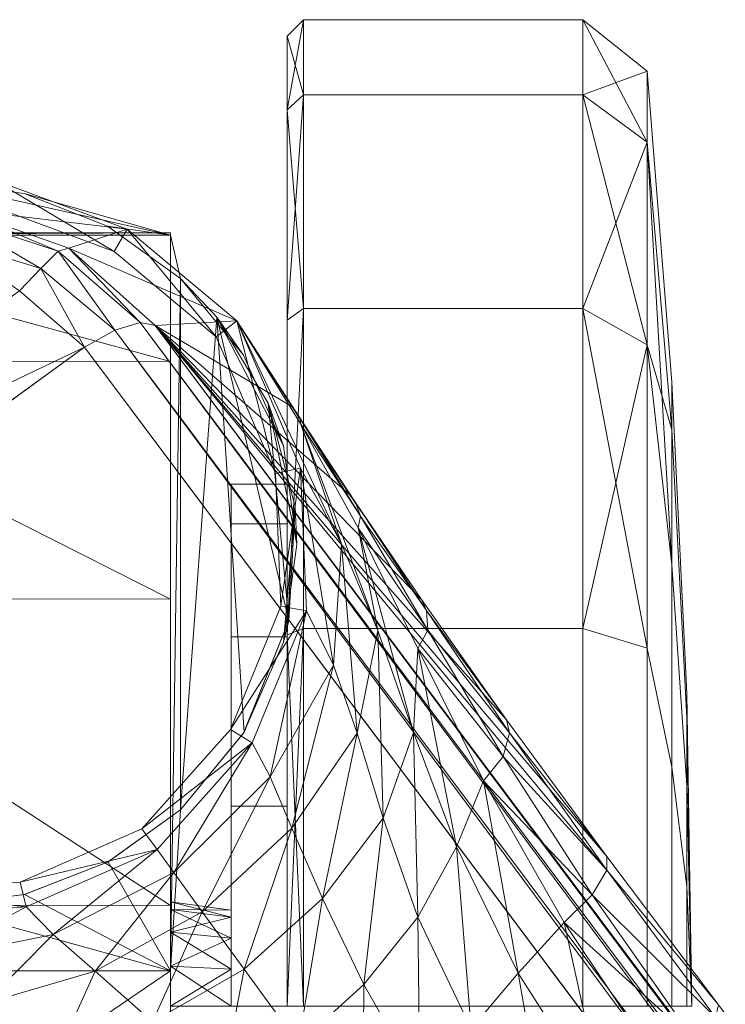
# Model space of a CAD drawing. Header units: inches. Extents: x 813 to 1305, y 19 to 194.
# Tile 112 of 163: x 1164.967 to 1165.811, y 78.547 to 79.726. Entities that reach past the tile are written whole.
import ezdxf

# ---------------------------------------------------------------- set-up
doc = ezdxf.new("R2010")
doc.units = ezdxf.units.IN
doc.header["$MEASUREMENT"] = 0
doc.layers.add('CET color Grey2', color=7, linetype='Continuous', true_color=0x060606)
doc.layers.add('CET color Grey98', color=7, linetype='Continuous', true_color=0xfafafa)
doc.layers.add('CET Default', color=7, linetype='Continuous')

# ---------------------------------------------------------------- blocks, each defined once
blk = doc.blocks.new('*C286')
at = {"layer": 'CET color Grey2', "linetype": 'Continuous', "lineweight": 0}
for points, invisible_edges in [([(7.3683, 2.061, 1.525), (7.3683, 2.125, 1.1418), (7.3683, 1.0609, 0.2441), (7.3683, 2.061, 1.525)], 6), ([(7.3683, 1.0609, 0.2441), (7.3683, 2.125, 1.1418), (7.3683, 1.4482, 0.275), (7.3683, 1.0609, 0.2441)], 11), ([(7.3683, 1.8482, 1.8501), (7.3683, 2.061, 1.525), (7.3683, 0.694, 0.3718), (7.3683, 1.8482, 1.8501)], 6), ([(7.3683, 0.694, 0.3718), (7.3683, 2.061, 1.525), (7.3683, 1.0609, 0.2441), (7.3683, 0.694, 0.3718)], 11), ([(7.3683, 1.5226, 2.062), (7.3683, 1.8482, 1.8501), (7.3683, 0.4094, 0.6363), (7.3683, 1.5226, 2.062)], 6), ([(7.3683, 0.4094, 0.6363), (7.3683, 1.8482, 1.8501), (7.3683, 0.694, 0.3718), (7.3683, 0.4094, 0.6363)], 11), ([(7.3683, 1.1392, 2.1249), (7.3683, 1.5226, 2.062), (7.3683, 0.2554, 0.993), (7.3683, 1.1392, 2.1249)], 6), ([(7.3683, 0.2554, 0.993), (7.3683, 1.5226, 2.062), (7.3683, 0.4094, 0.6363), (7.3683, 0.2554, 0.993)], 11), ([(6.7684, 1.1812, 1.9281), (6.7505, 1.1812, 1.5548), (6.7684, 0.8953, 1.8712), (6.7684, 1.1812, 1.9281)], 2), ([(6.7505, 1.1812, 1.5548), (6.7505, 1.0382, 1.5263), (6.7684, 0.8953, 1.8712), (6.7505, 1.1812, 1.5548)], 4), ([(6.7684, 0.8953, 0.491), (6.7505, 1.0382, 0.8359), (6.7684, 1.1812, 0.4342), (6.7684, 0.8953, 0.491)], 2), ([(6.7505, 1.0382, 0.8359), (6.7505, 1.1812, 0.8074), (6.7684, 1.1812, 0.4342), (6.7505, 1.0382, 0.8359)], 4), ([(6.7981, 1.1812, 2.3006), (6.7684, 1.1812, 1.9281), (6.7981, 0.7528, 2.2154), (6.7981, 1.1812, 2.3006)], 2), ([(6.7684, 1.1812, 1.9281), (6.7684, 0.8953, 1.8712), (6.7981, 0.7528, 2.2154), (6.7684, 1.1812, 1.9281)], 4), ([(6.7981, 0.7528, 0.1468), (6.7684, 0.8953, 0.491), (6.7981, 1.1812, 0.0616), (6.7981, 0.7528, 0.1468)], 2), ([(6.7684, 0.8953, 0.491), (6.7684, 1.1812, 0.4342), (6.7981, 1.1812, 0.0616), (6.7684, 0.8953, 0.491)], 4), ([(6.7981, 1.1812, 0.0616), (6.8749, 1.1812, 0), (6.7981, 0.7528, 0.1468), (6.7981, 1.1812, 0.0616)], 2), ([(6.8749, 1.1812, 0), (6.8749, 0.7292, 0.0899), (6.7981, 0.7528, 0.1468), (6.8749, 1.1812, 0)], 4), ([(6.7981, 0.7528, 2.2154), (6.8749, 0.7292, 2.2723), (6.7981, 1.1812, 2.3006), (6.7981, 0.7528, 2.2154)], 2), ([(6.8749, 0.7292, 2.2723), (6.8749, 1.1812, 2.3622), (6.7981, 1.1812, 2.3006), (6.8749, 0.7292, 2.2723)], 4), ([(6.8749, 1.1812, 0), (7.2091, 1.1812, 0), (6.8749, 0.7292, 0.0899), (6.8749, 1.1812, 0)], 2), ([(7.2091, 1.1812, 0), (7.2091, 0.7292, 0.0899), (6.8749, 0.7292, 0.0899), (7.2091, 1.1812, 0)], 4), ([(6.8749, 0.7292, 2.2723), (7.2091, 0.7292, 2.2723), (6.8749, 1.1812, 2.3622), (6.8749, 0.7292, 2.2723)], 2), ([(7.2091, 0.7292, 2.2723), (7.2091, 1.1812, 2.3622), (6.8749, 1.1812, 2.3622), (7.2091, 0.7292, 2.2723)], 4), ([(7.2288, 1.1812, 0.0197), (7.2288, 1.1812, 0.5561), (7.2288, 0.7367, 0.1081), (7.2288, 1.1812, 0.0197)], 11), ([(7.2288, 1.1812, 0.5561), (7.2288, 0.942, 0.6037), (7.2288, 0.7367, 0.1081), (7.2288, 1.1812, 0.5561)], 6), ([(7.2288, 1.1812, 0.5561), (7.2957, 1.1812, 0.5561), (7.2288, 0.942, 0.6037), (7.2288, 1.1812, 0.5561)], 2), ([(7.2957, 1.1812, 0.5561), (7.2957, 0.942, 0.6037), (7.2288, 0.942, 0.6037), (7.2957, 1.1812, 0.5561)], 4), ([(7.2288, 0.7367, 2.2541), (7.2288, 0.942, 1.7585), (7.2288, 1.1812, 2.3425), (7.2288, 0.7367, 2.2541)], 11), ([(7.2288, 0.942, 1.7585), (7.2288, 1.1812, 1.8061), (7.2288, 1.1812, 2.3425), (7.2288, 0.942, 1.7585)], 6), ([(7.2288, 0.942, 1.7585), (7.2957, 0.942, 1.7585), (7.2288, 1.1812, 1.8061), (7.2288, 0.942, 1.7585)], 2), ([(7.2957, 0.942, 1.7585), (7.2957, 1.1812, 1.8061), (7.2288, 1.1812, 1.8061), (7.2957, 0.942, 1.7585)], 4), ([(7.2957, 1.1812, 0.5561), (7.2957, 1.1812, 1.0661), (7.2957, 0.942, 0.6037), (7.2957, 1.1812, 0.5561)], 11), ([(7.2957, 1.1812, 1.0661), (7.2957, 1.1372, 1.0749), (7.2957, 0.942, 0.6037), (7.2957, 1.1812, 1.0661)], 6), ([(7.2957, 0.942, 1.7585), (7.2957, 1.1372, 1.2874), (7.2957, 1.1812, 1.8061), (7.2957, 0.942, 1.7585)], 11), ([(7.2957, 1.1372, 1.2874), (7.2957, 1.1812, 1.2961), (7.2957, 1.1812, 1.8061), (7.2957, 1.1372, 1.2874)], 6), ([(7.2957, 0.942, 0.6037), (7.2957, 1.1372, 1.0749), (7.2957, 0.7392, 0.7392), (7.2957, 0.942, 0.6037)], 11), ([(7.2957, 1.1372, 1.0749), (7.2957, 1.0999, 1.0998), (7.2957, 0.7392, 0.7392), (7.2957, 1.1372, 1.0749)], 6), ([(7.2957, 1.0999, 1.2624), (7.2957, 1.1372, 1.2874), (7.2957, 0.942, 1.7585), (7.2957, 1.0999, 1.2624)], 6), ([(7.3683, 0.258, 1.3815), (7.3683, 1.1392, 2.1249), (7.3683, 0.2554, 0.993), (7.3683, 0.258, 1.3815)], 2), ([(7.2957, 0.7392, 0.7392), (7.2957, 1.0999, 1.0998), (7.2957, 0.6037, 0.9419), (7.2957, 0.7392, 0.7392)], 11), ([(7.2957, 1.0999, 1.0998), (7.2957, 1.0749, 1.1371), (7.2957, 0.6037, 0.9419), (7.2957, 1.0999, 1.0998)], 6), ([(7.2957, 1.0749, 1.2251), (7.2957, 1.0999, 1.2624), (7.2957, 0.7392, 1.6231), (7.2957, 1.0749, 1.2251)], 6), ([(7.2957, 0.7392, 1.6231), (7.2957, 1.0999, 1.2624), (7.2957, 0.942, 1.7585), (7.2957, 0.7392, 1.6231)], 11), ([(7.2957, 0.6037, 0.9419), (7.2957, 1.0749, 1.1371), (7.2957, 0.5562, 1.1811), (7.2957, 0.6037, 0.9419)], 11), ([(7.2957, 1.0749, 1.1371), (7.2957, 1.0662, 1.1811), (7.2957, 0.5562, 1.1811), (7.2957, 1.0749, 1.1371)], 6), ([(7.2957, 1.0662, 1.1811), (7.2957, 1.0749, 1.2251), (7.2957, 0.6037, 1.4203), (7.2957, 1.0662, 1.1811)], 6), ([(7.2957, 0.6037, 1.4203), (7.2957, 1.0749, 1.2251), (7.2957, 0.7392, 1.6231), (7.2957, 0.6037, 1.4203)], 11), ([(7.2957, 0.5562, 1.1811), (7.2957, 1.0662, 1.1811), (7.2957, 0.6037, 1.4203), (7.2957, 0.5562, 1.1811)], 11), ([(6.7684, 0.8953, 1.8712), (6.7505, 1.0382, 1.5263), (6.7684, 0.653, 1.7093), (6.7684, 0.8953, 1.8712)], 2), ([(6.7505, 1.0382, 1.5263), (6.7505, 0.9169, 1.4453), (6.7684, 0.653, 1.7093), (6.7505, 1.0382, 1.5263)], 4), ([(6.7505, 0.9169, 0.9169), (6.7505, 1.0382, 0.8359), (6.7684, 0.8953, 0.491), (6.7505, 0.9169, 0.9169)], 4), ([(7.2802, 0.8533, 2.3696), (7.2808, 0.8543, 2.376), (7.3561, 0.9461, 2.376), (7.2802, 0.8533, 2.3696)], 9), ([(7.3561, 0.9461, 2.3192), (7.3561, 0.9461, 2.2596), (7.3561, 0.3099, 1.9711), (7.3561, 0.9461, 2.3192)], 2), ([(7.3561, 0.9461, 2.2596), (7.3561, 0.3099, 1.7352), (7.3561, 0.3099, 1.9711), (7.3561, 0.9461, 2.2596)], 4), ([(7.2288, 0.7367, 0.1081), (7.2288, 0.942, 0.6037), (7.2288, 0.3599, 0.3599), (7.2288, 0.7367, 0.1081)], 11), ([(7.2288, 0.942, 0.6037), (7.2288, 0.7392, 0.7392), (7.2288, 0.3599, 0.3599), (7.2288, 0.942, 0.6037)], 6), ([(7.2288, 0.942, 0.6037), (7.2957, 0.942, 0.6037), (7.2288, 0.7392, 0.7392), (7.2288, 0.942, 0.6037)], 2), ([(7.2957, 0.942, 0.6037), (7.2957, 0.7392, 0.7392), (7.2288, 0.7392, 0.7392), (7.2957, 0.942, 0.6037)], 4), ([(7.2288, 0.7392, 1.6231), (7.2288, 0.942, 1.7585), (7.2288, 0.7367, 2.2541), (7.2288, 0.7392, 1.6231)], 6), ([(7.2288, 0.7392, 1.6231), (7.2957, 0.7392, 1.6231), (7.2288, 0.942, 1.7585), (7.2288, 0.7392, 1.6231)], 2), ([(7.2957, 0.7392, 1.6231), (7.2957, 0.942, 1.7585), (7.2288, 0.942, 1.7585), (7.2957, 0.7392, 1.6231)], 4), ([(6.7684, 0.653, 1.7093), (6.7505, 0.9169, 1.4453), (6.7684, 0.4911, 1.467), (6.7684, 0.653, 1.7093)], 2), ([(6.7505, 0.9169, 1.4453), (6.7505, 0.8359, 1.3241), (6.7684, 0.4911, 1.467), (6.7505, 0.9169, 1.4453)], 4), ([(6.7505, 0.8359, 1.0381), (6.7505, 0.9169, 0.9169), (6.7684, 0.653, 0.6529), (6.7505, 0.8359, 1.0381)], 4), ([(6.7684, 0.653, 0.6529), (6.7505, 0.9169, 0.9169), (6.7684, 0.8953, 0.491), (6.7684, 0.653, 0.6529)], 2), ([(6.7981, 0.7528, 2.2154), (6.7684, 0.8953, 1.8712), (6.7981, 0.3896, 1.9727), (6.7981, 0.7528, 2.2154)], 2), ([(6.7684, 0.8953, 1.8712), (6.7684, 0.653, 1.7093), (6.7981, 0.3896, 1.9727), (6.7684, 0.8953, 1.8712)], 4), ([(6.7684, 0.653, 0.6529), (6.7684, 0.8953, 0.491), (6.7981, 0.7528, 0.1468), (6.7684, 0.653, 0.6529)], 4), ([(7.2802, 0.8533, 2.3696), (7.2268, 0.7196, 2.3304), (7.2808, 0.8543, 2.376), (7.2802, 0.8533, 2.3696)], 4), ([(6.7684, 0.4911, 1.467), (6.7505, 0.8359, 1.3241), (6.7684, 0.4342, 1.1811), (6.7684, 0.4911, 1.467)], 2), ([(6.7505, 0.8359, 1.3241), (6.7505, 0.8075, 1.1811), (6.7684, 0.4342, 1.1811), (6.7505, 0.8359, 1.3241)], 4), ([(6.7505, 0.8075, 1.1811), (6.7505, 0.8359, 1.0381), (6.7684, 0.4911, 0.8953), (6.7505, 0.8075, 1.1811)], 4), ([(6.7684, 0.4911, 0.8953), (6.7505, 0.8359, 1.0381), (6.7684, 0.653, 0.6529), (6.7684, 0.4911, 0.8953)], 2), ([(6.7684, 0.4342, 1.1811), (6.7505, 0.8075, 1.1811), (6.7684, 0.4911, 0.8953), (6.7684, 0.4342, 1.1811)], 2), ([(6.7981, 0.3896, 0.3895), (6.7684, 0.653, 0.6529), (6.7981, 0.7528, 0.1468), (6.7981, 0.3896, 0.3895)], 2), ([(7.2288, 0.3599, 2.0024), (7.2288, 0.7367, 2.2541), (7.2091, 0.7292, 2.2723), (7.2288, 0.3599, 2.0024)], 4), ([(7.2288, 0.3599, 0.3599), (7.2288, 0.7392, 0.7392), (7.2288, 0.1082, 0.7367), (7.2288, 0.3599, 0.3599)], 9), ([(7.2288, 0.7392, 0.7392), (7.2288, 0.6037, 0.9419), (7.2288, 0.1082, 0.7367), (7.2288, 0.7392, 0.7392)], 2), ([(7.2288, 0.7392, 0.7392), (7.2957, 0.7392, 0.7392), (7.2288, 0.6037, 0.9419), (7.2288, 0.7392, 0.7392)], 2), ([(7.2957, 0.7392, 0.7392), (7.2957, 0.6037, 0.9419), (7.2288, 0.6037, 0.9419), (7.2957, 0.7392, 0.7392)], 4), ([(7.2288, 0.6037, 1.4203), (7.2288, 0.7392, 1.6231), (7.2288, 0.3599, 2.0024), (7.2288, 0.6037, 1.4203)], 2), ([(7.2288, 0.6037, 1.4203), (7.2957, 0.6037, 1.4203), (7.2288, 0.7392, 1.6231), (7.2288, 0.6037, 1.4203)], 2), ([(7.2957, 0.6037, 1.4203), (7.2957, 0.7392, 1.6231), (7.2288, 0.7392, 1.6231), (7.2957, 0.6037, 1.4203)], 4), ([(7.2288, 0.3599, 2.0024), (7.2288, 0.7392, 1.6231), (7.2288, 0.7367, 2.2541), (7.2288, 0.3599, 2.0024)], 11), ([(6.8749, 0.7292, 0.0899), (7.2091, 0.7292, 0.0899), (6.8749, 0.346, 0.346), (6.8749, 0.7292, 0.0899)], 2), ([(7.2091, 0.7292, 0.0899), (7.2091, 0.346, 0.346), (6.8749, 0.346, 0.346), (7.2091, 0.7292, 0.0899)], 4), ([(6.8749, 0.346, 2.0163), (7.2091, 0.346, 2.0163), (6.8749, 0.7292, 2.2723), (6.8749, 0.346, 2.0163)], 2), ([(7.2091, 0.346, 2.0163), (7.2091, 0.7292, 2.2723), (6.8749, 0.7292, 2.2723), (7.2091, 0.346, 2.0163)], 4), ([(7.2091, 0.346, 2.0163), (7.2288, 0.3599, 2.0024), (7.2091, 0.7292, 2.2723), (7.2091, 0.346, 2.0163)], 2), ([(7.2288, 0.1082, 0.7367), (7.2288, 0.6037, 0.9419), (7.2288, 0.0197, 1.1811), (7.2288, 0.1082, 0.7367)], 11), ([(7.2288, 0.6037, 0.9419), (7.2288, 0.5562, 1.1811), (7.2288, 0.0197, 1.1811), (7.2288, 0.6037, 0.9419)], 6), ([(7.2288, 0.6037, 0.9419), (7.2957, 0.6037, 0.9419), (7.2288, 0.5562, 1.1811), (7.2288, 0.6037, 0.9419)], 2), ([(7.2957, 0.6037, 0.9419), (7.2957, 0.5562, 1.1811), (7.2288, 0.5562, 1.1811), (7.2957, 0.6037, 0.9419)], 4), ([(7.2288, 0.5562, 1.1811), (7.2288, 0.6037, 1.4203), (7.2288, 0.1082, 1.6256), (7.2288, 0.5562, 1.1811)], 6), ([(7.2288, 0.5562, 1.1811), (7.2957, 0.5562, 1.1811), (7.2288, 0.6037, 1.4203), (7.2288, 0.5562, 1.1811)], 2), ([(7.2957, 0.5562, 1.1811), (7.2957, 0.6037, 1.4203), (7.2288, 0.6037, 1.4203), (7.2957, 0.5562, 1.1811)], 4), ([(7.2288, 0.1082, 1.6256), (7.2288, 0.6037, 1.4203), (7.2288, 0.3599, 2.0024), (7.2288, 0.1082, 1.6256)], 9), ([(7.2288, 0.0197, 1.1811), (7.2288, 0.5562, 1.1811), (7.2288, 0.1082, 1.6256), (7.2288, 0.0197, 1.1811)], 11), ([(6.7981, 0.1469, 1.6095), (6.7684, 0.4911, 1.467), (6.7981, 0.0617, 1.1811), (6.7981, 0.1469, 1.6095)], 2), ([(6.7684, 0.4911, 1.467), (6.7684, 0.4342, 1.1811), (6.7981, 0.0617, 1.1811), (6.7684, 0.4911, 1.467)], 4), ([(6.7684, 0.4342, 1.1811), (6.7684, 0.4911, 0.8953), (6.7981, 0.1469, 0.7527), (6.7684, 0.4342, 1.1811)], 4), ([(6.7981, 0.0617, 1.1811), (6.7684, 0.4342, 1.1811), (6.7981, 0.1469, 0.7527), (6.7981, 0.0617, 1.1811)], 2), ([(6.8749, 0.346, 0.346), (7.2091, 0.346, 0.346), (6.8749, 0.09, 0.7291), (6.8749, 0.346, 0.346)], 2), ([(7.2091, 0.346, 0.346), (7.2091, 0.09, 0.7291), (6.8749, 0.09, 0.7291), (7.2091, 0.346, 0.346)], 4), ([(6.8749, 0.09, 1.6331), (7.2091, 0.09, 1.6331), (6.8749, 0.346, 2.0163), (6.8749, 0.09, 1.6331)], 2), ([(7.2091, 0.09, 1.6331), (7.2091, 0.346, 2.0163), (6.8749, 0.346, 2.0163), (7.2091, 0.09, 1.6331)], 4), ([(6.8749, 0.09, 0.7291), (7.2091, 0.09, 0.7291), (6.8749, 0.0001, 1.1811), (6.8749, 0.09, 0.7291)], 2), ([(7.2091, 0.09, 0.7291), (7.2091, 0.0001, 1.1811), (6.8749, 0.0001, 1.1811), (7.2091, 0.09, 0.7291)], 4), ([(6.8749, 0.0001, 1.1811), (7.2091, 0.0001, 1.1811), (6.8749, 0.09, 1.6331), (6.8749, 0.0001, 1.1811)], 2), ([(7.2091, 0.0001, 1.1811), (7.2091, 0.09, 1.6331), (6.8749, 0.09, 1.6331), (7.2091, 0.0001, 1.1811)], 4)]:
    blk.add_3dface(points, dxfattribs=dict(at, invisible_edges=invisible_edges))
for points in [[(7.9319, 1.1391, 2.1249), (7.9319, 1.5226, 2.0619), (7.3683, 1.1392, 2.1249), (7.9319, 1.1391, 2.1249)], [(7.9319, 1.5226, 2.0619), (7.3683, 1.5226, 2.062), (7.3683, 1.1392, 2.1249), (7.9319, 1.5226, 2.0619)], [(7.9319, 1.4478, 0.2748), (7.9319, 1.0604, 0.2442), (7.3683, 1.4482, 0.275), (7.9319, 1.4478, 0.2748)], [(7.9319, 1.0604, 0.2442), (7.3683, 1.0609, 0.2441), (7.3683, 1.4482, 0.275), (7.9319, 1.0604, 0.2442)], [(6.7505, 1.1812, 1.5548), (6.7445, 1.1812, 1.1811), (6.7505, 1.0382, 1.5263), (6.7505, 1.1812, 1.5548)], [(6.7505, 1.0382, 1.5263), (6.7445, 1.1812, 1.1811), (6.7505, 0.9169, 1.4453), (6.7505, 1.0382, 1.5263)], [(6.7505, 0.9169, 1.4453), (6.7445, 1.1812, 1.1811), (6.7505, 0.8359, 1.3241), (6.7505, 0.9169, 1.4453)], [(6.7505, 0.8359, 1.3241), (6.7445, 1.1812, 1.1811), (6.7505, 0.8075, 1.1811), (6.7505, 0.8359, 1.3241)], [(6.7505, 0.8075, 1.1811), (6.7445, 1.1812, 1.1811), (6.7505, 0.8359, 1.0381), (6.7505, 0.8075, 1.1811)], [(6.7505, 0.8359, 1.0381), (6.7445, 1.1812, 1.1811), (6.7505, 0.9169, 0.9169), (6.7505, 0.8359, 1.0381)], [(6.7505, 0.9169, 0.9169), (6.7445, 1.1812, 1.1811), (6.7505, 1.0382, 0.8359), (6.7505, 0.9169, 0.9169)], [(6.7505, 1.0382, 0.8359), (6.7445, 1.1812, 1.1811), (6.7505, 1.1812, 0.8074), (6.7505, 1.0382, 0.8359)], [(7.2091, 1.1812, 0), (7.2288, 1.1812, 0.0197), (7.2091, 0.7292, 0.0899), (7.2091, 1.1812, 0)], [(7.2288, 1.1812, 0.0197), (7.2288, 0.7367, 0.1081), (7.2091, 0.7292, 0.0899), (7.2288, 1.1812, 0.0197)], [(7.2091, 0.7292, 2.2723), (7.2288, 0.7367, 2.2541), (7.2091, 1.1812, 2.3622), (7.2091, 0.7292, 2.2723)], [(7.2288, 0.7367, 2.2541), (7.2288, 1.1812, 2.3425), (7.2091, 1.1812, 2.3622), (7.2288, 0.7367, 2.2541)], [(7.2957, 1.1812, 1.0661), (7.3683, 1.1812, 1.0561), (7.2957, 1.1372, 1.0749), (7.2957, 1.1812, 1.0661)], [(7.3683, 1.1812, 1.0561), (7.3683, 1.1333, 1.0656), (7.2957, 1.1372, 1.0749), (7.3683, 1.1812, 1.0561)], [(7.2957, 1.1372, 1.2874), (7.3683, 1.1333, 1.2966), (7.2957, 1.1812, 1.2961), (7.2957, 1.1372, 1.2874)], [(7.3683, 1.1333, 1.2966), (7.3683, 1.1812, 1.3061), (7.2957, 1.1812, 1.2961), (7.3683, 1.1333, 1.2966)], [(7.2957, 1.1372, 1.0749), (7.3683, 1.1333, 1.0656), (7.2957, 1.0999, 1.0998), (7.2957, 1.1372, 1.0749)], [(7.2957, 1.0999, 1.2624), (7.3683, 1.0928, 1.2695), (7.2957, 1.1372, 1.2874), (7.2957, 1.0999, 1.2624)], [(7.3683, 1.0928, 1.2695), (7.3683, 1.1333, 1.2966), (7.2957, 1.1372, 1.2874), (7.3683, 1.0928, 1.2695)], [(7.3683, 1.1333, 1.0656), (7.3683, 1.0928, 1.0927), (7.2957, 1.0999, 1.0998), (7.3683, 1.1333, 1.0656)], [(7.3561, 0.9461, 2.2596), (7.4429, 1.0083, 2.2756), (7.3683, 1.1392, 2.1249), (7.3561, 0.9461, 2.2596)], [(7.3561, 0.9461, 2.2596), (7.3683, 1.1392, 2.1249), (7.3561, 0.3099, 1.7352), (7.3561, 0.9461, 2.2596)], [(7.3683, 1.1392, 2.1249), (7.3683, 0.258, 1.3815), (7.3561, 0.3099, 1.7352), (7.3683, 1.1392, 2.1249)], [(7.3683, 1.1392, 2.1249), (7.4429, 1.0083, 2.2756), (7.5431, 1.0477, 2.2832), (7.3683, 1.1392, 2.1249)], [(7.3683, 1.1392, 2.1249), (7.5431, 1.0477, 2.2832), (7.6501, 1.0611, 2.2853), (7.3683, 1.1392, 2.1249)], [(7.3683, 1.1392, 2.1249), (7.6501, 1.0611, 2.2853), (7.9319, 1.1391, 2.1249), (7.3683, 1.1392, 2.1249)], [(7.2957, 1.0999, 1.0998), (7.3683, 1.0928, 1.0927), (7.2957, 1.0749, 1.1371), (7.2957, 1.0999, 1.0998)], [(7.2957, 1.0749, 1.2251), (7.3683, 1.0657, 1.229), (7.2957, 1.0999, 1.2624), (7.2957, 1.0749, 1.2251)], [(7.3683, 1.0657, 1.229), (7.3683, 1.0928, 1.2695), (7.2957, 1.0999, 1.2624), (7.3683, 1.0657, 1.229)], [(7.3683, 1.0928, 1.0927), (7.3683, 1.0657, 1.1333), (7.2957, 1.0749, 1.1371), (7.3683, 1.0928, 1.0927)], [(7.2957, 1.0749, 1.1371), (7.3683, 1.0657, 1.1333), (7.2957, 1.0662, 1.1811), (7.2957, 1.0749, 1.1371)], [(7.2957, 1.0662, 1.1811), (7.3683, 1.0562, 1.1811), (7.2957, 1.0749, 1.2251), (7.2957, 1.0662, 1.1811)], [(7.3683, 1.0562, 1.1811), (7.3683, 1.0657, 1.229), (7.2957, 1.0749, 1.2251), (7.3683, 1.0562, 1.1811)], [(7.3683, 1.0657, 1.1333), (7.3683, 1.0562, 1.1811), (7.2957, 1.0662, 1.1811), (7.3683, 1.0657, 1.1333)], [(7.6501, 1.0611, 2.2853), (7.5431, 1.0477, 2.2832), (7.6501, 1.0611, 2.376), (7.6501, 1.0611, 2.2853)], [(7.5431, 1.0477, 2.2832), (7.5435, 1.0478, 2.376), (7.6501, 1.0611, 2.376), (7.5431, 1.0477, 2.2832)], [(7.9319, 1.0604, 0.2442), (7.9319, 0.6935, 0.3721), (7.3683, 1.0609, 0.2441), (7.9319, 1.0604, 0.2442)], [(7.9319, 0.6935, 0.3721), (7.3683, 0.694, 0.3718), (7.3683, 1.0609, 0.2441), (7.9319, 0.6935, 0.3721)], [(7.5431, 1.0477, 2.2832), (7.4429, 1.0083, 2.2756), (7.5435, 1.0478, 2.376), (7.5431, 1.0477, 2.2832)], [(7.4429, 1.0083, 2.2756), (7.4435, 1.0087, 2.376), (7.5435, 1.0478, 2.376), (7.4429, 1.0083, 2.2756)], [(7.4429, 1.0083, 2.2756), (7.3561, 0.9461, 2.2596), (7.4435, 1.0087, 2.376), (7.4429, 1.0083, 2.2756)], [(7.3561, 0.9461, 2.2596), (7.3561, 0.9461, 2.376), (7.4435, 1.0087, 2.376), (7.3561, 0.9461, 2.2596)], [(7.3561, 0.9461, 2.3192), (7.2802, 0.8533, 2.3696), (7.3561, 0.9461, 2.376), (7.3561, 0.9461, 2.3192)], [(7.2802, 0.8533, 2.3696), (7.3561, 0.9461, 2.3192), (7.3129, 0.3562, 2.1032), (7.2802, 0.8533, 2.3696)], [(7.3561, 0.9461, 2.3192), (7.3561, 0.3099, 1.9711), (7.3129, 0.3562, 2.1032), (7.3561, 0.9461, 2.3192)], [(7.2268, 0.7196, 2.3304), (7.2332, 0.7456, 2.376), (7.2808, 0.8543, 2.376), (7.2268, 0.7196, 2.3304)], [(7.2802, 0.8533, 2.3696), (7.3129, 0.3562, 2.1032), (7.2268, 0.7196, 2.3304), (7.2802, 0.8533, 2.3696)], [(6.7981, 0.7528, 0.1468), (6.8749, 0.7292, 0.0899), (6.7981, 0.3896, 0.3895), (6.7981, 0.7528, 0.1468)], [(6.7981, 0.3896, 1.9727), (6.8749, 0.346, 2.0163), (6.7981, 0.7528, 2.2154), (6.7981, 0.3896, 1.9727)], [(6.8749, 0.346, 2.0163), (6.8749, 0.7292, 2.2723), (6.7981, 0.7528, 2.2154), (6.8749, 0.346, 2.0163)], [(7.2193, 0.5834, 2.2694), (7.217, 0.628, 2.376), (7.2332, 0.7456, 2.376), (7.2193, 0.5834, 2.2694)], [(7.2268, 0.7196, 2.3304), (7.2193, 0.5834, 2.2694), (7.2332, 0.7456, 2.376), (7.2268, 0.7196, 2.3304)], [(7.2091, 0.7292, 0.0899), (7.2288, 0.7367, 0.1081), (7.2091, 0.346, 0.346), (7.2091, 0.7292, 0.0899)], [(7.2288, 0.7367, 0.1081), (7.2288, 0.3599, 0.3599), (7.2091, 0.346, 0.346), (7.2288, 0.7367, 0.1081)], [(6.8749, 0.7292, 0.0899), (6.8749, 0.346, 0.346), (6.7981, 0.3896, 0.3895), (6.8749, 0.7292, 0.0899)], [(7.2268, 0.7196, 2.3304), (7.2514, 0.4592, 2.1924), (7.2193, 0.5834, 2.2694), (7.2268, 0.7196, 2.3304)], [(7.3129, 0.3562, 2.1032), (7.2514, 0.4592, 2.1924), (7.2268, 0.7196, 2.3304), (7.3129, 0.3562, 2.1032)], [(7.9319, 0.6935, 0.3721), (7.9319, 0.409, 0.6368), (7.3683, 0.694, 0.3718), (7.9319, 0.6935, 0.3721)], [(7.9319, 0.409, 0.6368), (7.3683, 0.4094, 0.6363), (7.3683, 0.694, 0.3718), (7.9319, 0.409, 0.6368)], [(6.7981, 0.3896, 1.9727), (6.7684, 0.653, 1.7093), (6.7981, 0.1469, 1.6095), (6.7981, 0.3896, 1.9727)], [(6.7684, 0.653, 1.7093), (6.7684, 0.4911, 1.467), (6.7981, 0.1469, 1.6095), (6.7684, 0.653, 1.7093)], [(6.7684, 0.4911, 0.8953), (6.7684, 0.653, 0.6529), (6.7981, 0.3896, 0.3895), (6.7684, 0.4911, 0.8953)], [(7.2193, 0.5834, 2.2694), (7.2514, 0.4592, 2.1924), (7.217, 0.628, 2.376), (7.2193, 0.5834, 2.2694)], [(7.2514, 0.4592, 2.1924), (7.2332, 0.5104, 2.376), (7.217, 0.628, 2.376), (7.2514, 0.4592, 2.1924)], [(7.2514, 0.4592, 2.1924), (7.3129, 0.3562, 2.1032), (7.2332, 0.5104, 2.376), (7.2514, 0.4592, 2.1924)], [(7.3129, 0.3562, 2.1032), (7.2808, 0.4017, 2.376), (7.2332, 0.5104, 2.376), (7.3129, 0.3562, 2.1032)], [(6.7981, 0.1469, 0.7527), (6.7684, 0.4911, 0.8953), (6.7981, 0.3896, 0.3895), (6.7981, 0.1469, 0.7527)], [(7.3129, 0.3562, 2.1032), (7.3561, 0.3099, 1.9711), (7.2808, 0.4017, 2.376), (7.3129, 0.3562, 2.1032)], [(7.3561, 0.3099, 1.9711), (7.3561, 0.3099, 2.376), (7.2808, 0.4017, 2.376), (7.3561, 0.3099, 1.9711)], [(7.9319, 0.409, 0.6368), (7.9319, 0.2553, 0.9937), (7.3683, 0.4094, 0.6363), (7.9319, 0.409, 0.6368)], [(7.9319, 0.2553, 0.9937), (7.3683, 0.2554, 0.993), (7.3683, 0.4094, 0.6363), (7.9319, 0.2553, 0.9937)], [(6.7981, 0.3896, 0.3895), (6.8749, 0.346, 0.346), (6.7981, 0.1469, 0.7527), (6.7981, 0.3896, 0.3895)], [(6.7981, 0.1469, 1.6095), (6.8749, 0.09, 1.6331), (6.7981, 0.3896, 1.9727), (6.7981, 0.1469, 1.6095)], [(6.8749, 0.09, 1.6331), (6.8749, 0.346, 2.0163), (6.7981, 0.3896, 1.9727), (6.8749, 0.09, 1.6331)], [(7.2091, 0.346, 0.346), (7.2288, 0.3599, 0.3599), (7.2091, 0.09, 0.7291), (7.2091, 0.346, 0.346)], [(7.2288, 0.3599, 0.3599), (7.2288, 0.1082, 0.7367), (7.2091, 0.09, 0.7291), (7.2288, 0.3599, 0.3599)], [(7.2288, 0.1082, 1.6256), (7.2288, 0.3599, 2.0024), (7.2091, 0.346, 2.0163), (7.2288, 0.1082, 1.6256)], [(6.8749, 0.346, 0.346), (6.8749, 0.09, 0.7291), (6.7981, 0.1469, 0.7527), (6.8749, 0.346, 0.346)], [(7.2091, 0.09, 1.6331), (7.2288, 0.1082, 1.6256), (7.2091, 0.346, 2.0163), (7.2091, 0.09, 1.6331)], [(7.3561, 0.3099, 1.7352), (7.4435, 0.2474, 1.7352), (7.3561, 0.3099, 2.376), (7.3561, 0.3099, 1.7352)], [(7.4435, 0.2474, 1.7352), (7.4435, 0.2474, 2.376), (7.3561, 0.3099, 2.376), (7.4435, 0.2474, 1.7352)], [(7.4435, 0.2474, 1.7352), (7.3561, 0.3099, 1.7352), (7.3683, 0.258, 1.3815), (7.4435, 0.2474, 1.7352)], [(7.9319, 0.2553, 0.9937), (7.9319, 0.2582, 1.3823), (7.3683, 0.2554, 0.993), (7.9319, 0.2553, 0.9937)], [(7.9319, 0.2582, 1.3823), (7.3683, 0.258, 1.3815), (7.3683, 0.2554, 0.993), (7.9319, 0.2582, 1.3823)], [(7.6501, 0.1949, 1.7352), (7.3683, 0.258, 1.3815), (7.9319, 0.2582, 1.3823), (7.6501, 0.1949, 1.7352)], [(7.3683, 0.258, 1.3815), (7.5435, 0.2083, 1.7352), (7.4435, 0.2474, 1.7352), (7.3683, 0.258, 1.3815)], [(7.3683, 0.258, 1.3815), (7.6501, 0.1949, 1.7352), (7.5435, 0.2083, 1.7352), (7.3683, 0.258, 1.3815)], [(7.4435, 0.2474, 1.7352), (7.5435, 0.2083, 1.7352), (7.4435, 0.2474, 2.376), (7.4435, 0.2474, 1.7352)], [(7.5435, 0.2083, 1.7352), (7.5435, 0.2082, 2.376), (7.4435, 0.2474, 2.376), (7.5435, 0.2083, 1.7352)], [(7.5435, 0.2083, 1.7352), (7.6501, 0.1949, 1.7352), (7.5435, 0.2082, 2.376), (7.5435, 0.2083, 1.7352)], [(7.6501, 0.1949, 1.7352), (7.6501, 0.1949, 2.376), (7.5435, 0.2082, 2.376), (7.6501, 0.1949, 1.7352)], [(6.7981, 0.1469, 0.7527), (6.8749, 0.09, 0.7291), (6.7981, 0.0617, 1.1811), (6.7981, 0.1469, 0.7527)], [(6.7981, 0.0617, 1.1811), (6.8749, 0.0001, 1.1811), (6.7981, 0.1469, 1.6095), (6.7981, 0.0617, 1.1811)], [(6.8749, 0.0001, 1.1811), (6.8749, 0.09, 1.6331), (6.7981, 0.1469, 1.6095), (6.8749, 0.0001, 1.1811)], [(7.2091, 0.09, 0.7291), (7.2288, 0.1082, 0.7367), (7.2091, 0.0001, 1.1811), (7.2091, 0.09, 0.7291)], [(7.2288, 0.1082, 0.7367), (7.2288, 0.0197, 1.1811), (7.2091, 0.0001, 1.1811), (7.2288, 0.1082, 0.7367)], [(7.2288, 0.0197, 1.1811), (7.2288, 0.1082, 1.6256), (7.2091, 0.09, 1.6331), (7.2288, 0.0197, 1.1811)], [(6.8749, 0.09, 0.7291), (6.8749, 0.0001, 1.1811), (6.7981, 0.0617, 1.1811), (6.8749, 0.09, 0.7291)], [(7.2091, 0.0001, 1.1811), (7.2288, 0.0197, 1.1811), (7.2091, 0.09, 1.6331), (7.2091, 0.0001, 1.1811)]]:
    blk.add_3dface(points, dxfattribs=at)
at = {"layer": 'CET color Grey98', "linetype": 'Continuous', "lineweight": 0}
for points in [[(7.9782, 0.7793, 3.9865), (1.5972, 9.8563, 7.7141), (1.5948, 9.8372, 7.7558), (7.9782, 0.7793, 3.9865)], [(7.9803, 0.7977, 3.946), (1.8127, 9.7664, 5.2733), (1.5972, 9.8563, 7.7141), (7.9803, 0.7977, 3.946)], [(7.9782, 0.7793, 3.9865), (7.9803, 0.7977, 3.946), (1.5972, 9.8563, 7.7141), (7.9782, 0.7793, 3.9865)], [(7.96, 0.7535, 4.018), (1.5948, 9.8372, 7.7558), (1.5754, 9.8104, 7.7876), (7.96, 0.7535, 4.018)], [(7.96, 0.7535, 4.018), (7.9782, 0.7793, 3.9865), (1.5948, 9.8372, 7.7558), (7.96, 0.7535, 4.018)], [(7.9295, 0.7253, 4.0341), (1.5754, 9.8104, 7.7876), (1.5433, 9.7814, 7.8028), (7.9295, 0.7253, 4.0341)], [(7.9295, 0.7253, 4.0341), (7.96, 0.7535, 4.018), (1.5754, 9.8104, 7.7876), (7.9295, 0.7253, 4.0341)], [(7.9803, 0.7977, 3.946), (7.4148, 1.6898, 3.3192), (1.8127, 9.7664, 5.2733), (7.9803, 0.7977, 3.946)], [(0.8317, 9.2644, 7.8028), (0.7942, 9.2428, 7.7876), (7.4349, 0.3719, 4.018), (0.8317, 9.2644, 7.8028)], [(0.8317, 9.2644, 7.8028), (7.4349, 0.3719, 4.018), (7.4711, 0.3922, 4.0341), (0.8317, 9.2644, 7.8028)], [(0.7438, 9.2362, 7.7141), (6.7128, 1.1798, 3.3192), (7.3865, 0.3663, 3.946), (0.7438, 9.2362, 7.7141)], [(0.7627, 9.2327, 7.7558), (0.7438, 9.2362, 7.7141), (7.3865, 0.3663, 3.946), (0.7627, 9.2327, 7.7558)], [(0.7942, 9.2428, 7.7876), (0.7627, 9.2327, 7.7558), (7.4047, 0.3627, 3.9865), (0.7942, 9.2428, 7.7876)], [(0.7627, 9.2327, 7.7558), (7.3865, 0.3663, 3.946), (7.4047, 0.3627, 3.9865), (0.7627, 9.2327, 7.7558)], [(0.7942, 9.2428, 7.7876), (7.4047, 0.3627, 3.9865), (7.4349, 0.3719, 4.018), (0.7942, 9.2428, 7.7876)], [(7.5424, 1.5081, 3.2506), (7.4148, 1.6898, 3.3192), (7.9803, 0.7977, 3.946), (7.5424, 1.5081, 3.2506)], [(7.9803, 0.7977, 3.946), (7.6612, 1.3435, 3.1376), (7.5424, 1.5081, 3.2506), (7.9803, 0.7977, 3.946)], [(6.9525, 1.142, 3.1471), (6.8478, 1.3059, 3.2159), (6.9153, 1.355, 3.2159), (6.9525, 1.142, 3.1471)], [(6.9525, 1.142, 3.1471), (6.9153, 1.355, 3.2159), (7.0085, 1.2084, 3.1396), (6.9525, 1.142, 3.1471)], [(7.1369, 1.1553, 3.0215), (7.0698, 1.2739, 3.1321), (7.138, 1.3326, 3.1287), (7.1369, 1.1553, 3.0215)], [(7.1369, 1.1553, 3.0215), (7.138, 1.3326, 3.1287), (7.2153, 1.2263, 3.0171), (7.1369, 1.1553, 3.0215)], [(6.8974, 1.081, 3.1506), (6.7802, 1.2568, 3.2159), (6.8478, 1.3059, 3.2159), (6.8974, 1.081, 3.1506)], [(6.8974, 1.081, 3.1506), (6.8478, 1.3059, 3.2159), (6.9525, 1.142, 3.1471), (6.8974, 1.081, 3.1506)], [(7.0722, 1.0746, 3.0313), (7.0085, 1.2084, 3.1396), (7.0698, 1.2739, 3.1321), (7.0722, 1.0746, 3.0313)], [(7.0722, 1.0746, 3.0313), (7.0698, 1.2739, 3.1321), (7.1369, 1.1553, 3.0215), (7.0722, 1.0746, 3.0313)], [(7.28, 1.1372, 2.8844), (7.2153, 1.2263, 3.0171), (7.3071, 1.279, 3.0215), (7.28, 1.1372, 2.8844)], [(7.28, 1.1372, 2.8844), (7.3071, 1.279, 3.0215), (7.3897, 1.1999, 2.8887), (7.28, 1.1372, 2.8844)], [(6.8974, 1.081, 3.1506), (6.7409, 1.2234, 3.23), (6.7802, 1.2568, 3.2159), (6.8974, 1.081, 3.1506)], [(7.4584, 1.1393, 2.7385), (7.3897, 1.1999, 2.8887), (7.5035, 1.2392, 2.8982), (7.4584, 1.1393, 2.7385)], [(7.4584, 1.1393, 2.7385), (7.5035, 1.2392, 2.8982), (7.5906, 1.1783, 2.7474), (7.4584, 1.1393, 2.7385)], [(7.5906, 1.1783, 2.7474), (7.5035, 1.2392, 2.8982), (7.6122, 1.2423, 2.9079), (7.5906, 1.1783, 2.7474)], [(7.1866, 1.0523, 2.8887), (7.1369, 1.1553, 3.0215), (7.2153, 1.2263, 3.0171), (7.1866, 1.0523, 2.8887)], [(7.1866, 1.0523, 2.8887), (7.2153, 1.2263, 3.0171), (7.28, 1.1372, 2.8844), (7.1866, 1.0523, 2.8887)], [(6.8639, 1.048, 3.1648), (6.7161, 1.195, 3.2679), (6.7409, 1.2234, 3.23), (6.8639, 1.048, 3.1648)], [(6.8974, 1.081, 3.1506), (6.8639, 1.048, 3.1648), (6.7409, 1.2234, 3.23), (6.8974, 1.081, 3.1506)], [(7.0262, 0.9906, 3.0411), (6.9525, 1.142, 3.1471), (7.0085, 1.2084, 3.1396), (7.0262, 0.9906, 3.0411)], [(7.0262, 0.9906, 3.0411), (7.0085, 1.2084, 3.1396), (7.0722, 1.0746, 3.0313), (7.0262, 0.9906, 3.0411)], [(6.8463, 1.0183, 3.202), (6.7128, 1.1798, 3.3192), (6.7161, 1.195, 3.2679), (6.8463, 1.0183, 3.202)], [(6.8639, 1.048, 3.1648), (6.8463, 1.0183, 3.202), (6.7161, 1.195, 3.2679), (6.8639, 1.048, 3.1648)], [(7.3302, 1.0682, 2.7345), (7.28, 1.1372, 2.8844), (7.3897, 1.1999, 2.8887), (7.3302, 1.0682, 2.7345)], [(7.3302, 1.0682, 2.7345), (7.3897, 1.1999, 2.8887), (7.4584, 1.1393, 2.7385), (7.3302, 1.0682, 2.7345)], [(7.3865, 0.3663, 3.946), (6.7128, 1.1798, 3.3192), (6.8462, 1.0023, 3.2506), (7.3865, 0.3663, 3.946)], [(6.8463, 1.0183, 3.202), (6.8462, 1.0023, 3.2506), (6.7128, 1.1798, 3.3192), (6.8463, 1.0183, 3.202)], [(7.5087, 1.0954, 2.5747), (7.4584, 1.1393, 2.7385), (7.5906, 1.1783, 2.7474), (7.5087, 1.0954, 2.5747)], [(7.5087, 1.0954, 2.5747), (7.5906, 1.1783, 2.7474), (7.6594, 1.1263, 2.5809), (7.5087, 1.0954, 2.5747)], [(7.114, 0.9562, 2.8982), (7.0722, 1.0746, 3.0313), (7.1369, 1.1553, 3.0215), (7.114, 0.9562, 2.8982)], [(7.114, 0.9562, 2.8982), (7.1369, 1.1553, 3.0215), (7.1866, 1.0523, 2.8887), (7.114, 0.9562, 2.8982)], [(6.9936, 0.9115, 3.0459), (6.8974, 1.081, 3.1506), (6.9525, 1.142, 3.1471), (6.9936, 0.9115, 3.0459)], [(6.9936, 0.9115, 3.0459), (6.9525, 1.142, 3.1471), (7.0262, 0.9906, 3.0411), (6.9936, 0.9115, 3.0459)], [(7.2229, 0.9682, 2.7385), (7.1866, 1.0523, 2.8887), (7.28, 1.1372, 2.8844), (7.2229, 0.9682, 2.7385)], [(7.2229, 0.9682, 2.7385), (7.28, 1.1372, 2.8844), (7.3302, 1.0682, 2.7345), (7.2229, 0.9682, 2.7385)], [(7.3643, 1.0213, 2.5719), (7.3302, 1.0682, 2.7345), (7.4584, 1.1393, 2.7385), (7.3643, 1.0213, 2.5719)], [(7.3643, 1.0213, 2.5719), (7.4584, 1.1393, 2.7385), (7.5087, 1.0954, 2.5747), (7.3643, 1.0213, 2.5719)], [(7.5409, 1.0623, 2.403), (7.5087, 1.0954, 2.5747), (7.6594, 1.1263, 2.5809), (7.5409, 1.0623, 2.403)], [(7.5409, 1.0623, 2.403), (7.6594, 1.1263, 2.5809), (7.7114, 1.0752, 2.4044), (7.5409, 1.0623, 2.403)], [(7.3843, 0.9937, 2.4024), (7.3643, 1.0213, 2.5719), (7.5087, 1.0954, 2.5747), (7.3843, 0.9937, 2.4024)], [(7.3843, 0.9937, 2.4024), (7.5087, 1.0954, 2.5747), (7.5409, 1.0623, 2.403), (7.3843, 0.9937, 2.4024)], [(6.9936, 0.9115, 3.0459), (6.8639, 1.048, 3.1648), (6.8974, 1.081, 3.1506), (6.9936, 0.9115, 3.0459)], [(7.0774, 0.8538, 2.9079), (7.0262, 0.9906, 3.0411), (7.0722, 1.0746, 3.0313), (7.0774, 0.8538, 2.9079)], [(7.0774, 0.8538, 2.9079), (7.0722, 1.0746, 3.0313), (7.114, 0.9562, 2.8982), (7.0774, 0.8538, 2.9079)], [(7.5409, 1.0623, 2.403), (7.7114, 1.0752, 2.4044), (7.707, 1.0444, 2.376), (7.5409, 1.0623, 2.403)], [(7.2491, 0.9068, 2.5747), (7.2229, 0.9682, 2.7385), (7.3302, 1.0682, 2.7345), (7.2491, 0.9068, 2.5747)], [(7.2491, 0.9068, 2.5747), (7.3302, 1.0682, 2.7345), (7.3643, 1.0213, 2.5719), (7.2491, 0.9068, 2.5747)], [(7.3843, 0.9937, 2.4024), (7.5409, 1.0623, 2.403), (7.5482, 1.0328, 2.376), (7.3843, 0.9937, 2.4024)], [(7.5409, 1.0623, 2.403), (7.707, 1.0444, 2.376), (7.5482, 1.0328, 2.376), (7.5409, 1.0623, 2.403)], [(7.145, 0.8546, 2.7474), (7.114, 0.9562, 2.8982), (7.1866, 1.0523, 2.8887), (7.145, 0.8546, 2.7474)], [(7.145, 0.8546, 2.7474), (7.1866, 1.0523, 2.8887), (7.2229, 0.9682, 2.7385), (7.145, 0.8546, 2.7474)], [(6.9703, 0.8824, 3.0603), (6.8463, 1.0183, 3.202), (6.8639, 1.048, 3.1648), (6.9703, 0.8824, 3.0603)], [(6.9936, 0.9115, 3.0459), (6.9703, 0.8824, 3.0603), (6.8639, 1.048, 3.1648), (6.9936, 0.9115, 3.0459)], [(7.3843, 0.9937, 2.4024), (7.5482, 1.0328, 2.376), (7.4024, 0.9688, 2.376), (7.3843, 0.9937, 2.4024)], [(6.9626, 0.854, 3.0957), (6.8462, 1.0023, 3.2506), (6.8463, 1.0183, 3.202), (6.9626, 0.854, 3.0957)], [(6.9703, 0.8824, 3.0603), (6.9626, 0.854, 3.0957), (6.8463, 1.0183, 3.202), (6.9703, 0.8824, 3.0603)], [(7.2707, 0.866, 2.403), (7.2491, 0.9068, 2.5747), (7.3643, 1.0213, 2.5719), (7.2707, 0.866, 2.403)], [(7.2707, 0.866, 2.403), (7.3643, 1.0213, 2.5719), (7.3843, 0.9937, 2.4024), (7.2707, 0.866, 2.403)], [(6.8462, 1.0023, 3.2506), (6.9661, 0.8384, 3.1376), (7.3865, 0.3663, 3.946), (6.8462, 1.0023, 3.2506)], [(6.9626, 0.854, 3.0957), (6.9661, 0.8384, 3.1376), (6.8462, 1.0023, 3.2506), (6.9626, 0.854, 3.0957)], [(7.0723, 0.7532, 2.9128), (6.9936, 0.9115, 3.0459), (7.0262, 0.9906, 3.0411), (7.0723, 0.7532, 2.9128)], [(7.0723, 0.7532, 2.9128), (7.0262, 0.9906, 3.0411), (7.0774, 0.8538, 2.9079), (7.0723, 0.7532, 2.9128)], [(7.2707, 0.866, 2.403), (7.3843, 0.9937, 2.4024), (7.4024, 0.9688, 2.376), (7.2707, 0.866, 2.403)], [(7.1731, 0.773, 2.5809), (7.145, 0.8546, 2.7474), (7.2229, 0.9682, 2.7385), (7.1731, 0.773, 2.5809)], [(7.1731, 0.773, 2.5809), (7.2229, 0.9682, 2.7385), (7.2491, 0.9068, 2.5747), (7.1731, 0.773, 2.5809)], [(7.2707, 0.866, 2.403), (7.4024, 0.9688, 2.376), (7.2964, 0.8499, 2.376), (7.2707, 0.866, 2.403)], [(7.1203, 0.7315, 2.7565), (7.0774, 0.8538, 2.9079), (7.114, 0.9562, 2.8982), (7.1203, 0.7315, 2.7565)], [(7.1203, 0.7315, 2.7565), (7.114, 0.9562, 2.8982), (7.145, 0.8546, 2.7474), (7.1203, 0.7315, 2.7565)], [(7.0723, 0.7532, 2.9128), (6.9703, 0.8824, 3.0603), (6.9936, 0.9115, 3.0459), (7.0723, 0.7532, 2.9128)], [(7.2057, 0.7078, 2.4044), (7.1731, 0.773, 2.5809), (7.2491, 0.9068, 2.5747), (7.2057, 0.7078, 2.4044)], [(7.2057, 0.7078, 2.4044), (7.2491, 0.9068, 2.5747), (7.2707, 0.866, 2.403), (7.2057, 0.7078, 2.4044)], [(7.0604, 0.731, 2.9256), (6.9626, 0.854, 3.0957), (6.9703, 0.8824, 3.0603), (7.0604, 0.731, 2.9256)], [(7.0723, 0.7532, 2.9128), (7.0604, 0.731, 2.9256), (6.9703, 0.8824, 3.0603), (7.0723, 0.7532, 2.9128)], [(7.2057, 0.7078, 2.4044), (7.2707, 0.866, 2.403), (7.2964, 0.8499, 2.376), (7.2057, 0.7078, 2.4044)], [(7.0604, 0.731, 2.9256), (7.0618, 0.7075, 2.9551), (6.9626, 0.854, 3.0957), (7.0604, 0.731, 2.9256)], [(7.0618, 0.7075, 2.9551), (6.9661, 0.8384, 3.1376), (6.9626, 0.854, 3.0957), (7.0618, 0.7075, 2.9551)], [(7.1439, 0.6084, 2.7614), (7.0723, 0.7532, 2.9128), (7.0774, 0.8538, 2.9079), (7.1439, 0.6084, 2.7614)], [(7.1439, 0.6084, 2.7614), (7.0774, 0.8538, 2.9079), (7.1203, 0.7315, 2.7565), (7.1439, 0.6084, 2.7614)], [(7.1637, 0.6276, 2.5875), (7.1203, 0.7315, 2.7565), (7.145, 0.8546, 2.7474), (7.1637, 0.6276, 2.5875)], [(7.1637, 0.6276, 2.5875), (7.145, 0.8546, 2.7474), (7.1731, 0.773, 2.5809), (7.1637, 0.6276, 2.5875)], [(7.2057, 0.7078, 2.4044), (7.2964, 0.8499, 2.376), (7.2364, 0.7025, 2.376), (7.2057, 0.7078, 2.4044)], [(7.3865, 0.3663, 3.946), (6.9661, 0.8384, 3.1376), (7.068, 0.6943, 2.9864), (7.3865, 0.3663, 3.946)], [(7.0618, 0.7075, 2.9551), (7.068, 0.6943, 2.9864), (6.9661, 0.8384, 3.1376), (7.0618, 0.7075, 2.9551)], [(7.2126, 0.537, 2.4061), (7.1637, 0.6276, 2.5875), (7.1731, 0.773, 2.5809), (7.2126, 0.537, 2.4061)], [(7.2126, 0.537, 2.4061), (7.1731, 0.773, 2.5809), (7.2057, 0.7078, 2.4044), (7.2126, 0.537, 2.4061)], [(7.1439, 0.6084, 2.7614), (7.0604, 0.731, 2.9256), (7.0723, 0.7532, 2.9128), (7.1439, 0.6084, 2.7614)], [(7.2122, 0.4843, 2.5914), (7.1439, 0.6084, 2.7614), (7.1203, 0.7315, 2.7565), (7.2122, 0.4843, 2.5914)], [(7.2122, 0.4843, 2.5914), (7.1203, 0.7315, 2.7565), (7.1637, 0.6276, 2.5875), (7.2122, 0.4843, 2.5914)], [(7.1439, 0.6084, 2.7614), (7.1409, 0.5944, 2.7709), (7.0604, 0.731, 2.9256), (7.1439, 0.6084, 2.7614)], [(7.1409, 0.5944, 2.7709), (7.0618, 0.7075, 2.9551), (7.0604, 0.731, 2.9256), (7.1409, 0.5944, 2.7709)], [(7.4711, 0.3922, 4.0341), (7.9695, 0.6303, 4.0037), (7.9295, 0.7253, 4.0341), (7.4711, 0.3922, 4.0341)], [(7.1409, 0.5944, 2.7709), (7.1471, 0.5784, 2.7912), (7.0618, 0.7075, 2.9551), (7.1409, 0.5944, 2.7709)], [(7.1471, 0.5784, 2.7912), (7.068, 0.6943, 2.9864), (7.0618, 0.7075, 2.9551), (7.1471, 0.5784, 2.7912)], [(7.2126, 0.537, 2.4061), (7.2057, 0.7078, 2.4044), (7.2364, 0.7025, 2.376), (7.2126, 0.537, 2.4061)], [(7.2126, 0.537, 2.4061), (7.2364, 0.7025, 2.376), (7.2426, 0.5434, 2.376), (7.2126, 0.537, 2.4061)], [(7.068, 0.6943, 2.9864), (7.1536, 0.5691, 2.8102), (7.3865, 0.3663, 3.946), (7.068, 0.6943, 2.9864)], [(7.1471, 0.5784, 2.7912), (7.1536, 0.5691, 2.8102), (7.068, 0.6943, 2.9864), (7.1471, 0.5784, 2.7912)], [(7.2889, 0.3607, 2.4089), (7.2122, 0.4843, 2.5914), (7.1637, 0.6276, 2.5875), (7.2889, 0.3607, 2.4089)], [(7.2889, 0.3607, 2.4089), (7.1637, 0.6276, 2.5875), (7.2126, 0.537, 2.4061), (7.2889, 0.3607, 2.4089)], [(7.4711, 0.3922, 4.0341), (7.5491, 0.3248, 4.0037), (7.9695, 0.6303, 4.0037), (7.4711, 0.3922, 4.0341)], [(7.2122, 0.4843, 2.5914), (7.1409, 0.5944, 2.7709), (7.1439, 0.6084, 2.7614), (7.2122, 0.4843, 2.5914)], [(7.2122, 0.4843, 2.5914), (7.2136, 0.4773, 2.5967), (7.1409, 0.5944, 2.7709), (7.2122, 0.4843, 2.5914)], [(7.2136, 0.4773, 2.5967), (7.1471, 0.5784, 2.7912), (7.1409, 0.5944, 2.7709), (7.2136, 0.4773, 2.5967)], [(7.2136, 0.4773, 2.5967), (7.2188, 0.4687, 2.607), (7.1471, 0.5784, 2.7912), (7.2136, 0.4773, 2.5967)], [(7.2188, 0.4687, 2.607), (7.1536, 0.5691, 2.8102), (7.1471, 0.5784, 2.7912), (7.2188, 0.4687, 2.607)], [(7.3865, 0.3663, 3.946), (7.1536, 0.5691, 2.8102), (7.223, 0.4632, 2.615), (7.3865, 0.3663, 3.946)], [(7.2188, 0.4687, 2.607), (7.223, 0.4632, 2.615), (7.1536, 0.5691, 2.8102), (7.2188, 0.4687, 2.607)], [(7.2889, 0.3607, 2.4089), (7.2126, 0.537, 2.4061), (7.2426, 0.5434, 2.376), (7.2889, 0.3607, 2.4089)], [(7.2889, 0.3607, 2.4089), (7.2426, 0.5434, 2.376), (7.3136, 0.3799, 2.376), (7.2889, 0.3607, 2.4089)], [(7.2889, 0.3607, 2.4089), (7.2136, 0.4773, 2.5967), (7.2122, 0.4843, 2.5914), (7.2889, 0.3607, 2.4089)], [(7.2889, 0.3607, 2.4089), (7.2188, 0.4687, 2.607), (7.2136, 0.4773, 2.5967), (7.2889, 0.3607, 2.4089)], [(7.2889, 0.3607, 2.4089), (7.223, 0.4632, 2.615), (7.2188, 0.4687, 2.607), (7.2889, 0.3607, 2.4089)], [(7.223, 0.4632, 2.615), (7.2889, 0.3607, 2.4089), (7.3865, 0.3663, 3.946), (7.223, 0.4632, 2.615)], [(7.5232, 0.2981, 3.9866), (7.4711, 0.3922, 4.0341), (7.4349, 0.3719, 4.018), (7.5232, 0.2981, 3.9866)], [(7.5232, 0.2981, 3.9866), (7.5491, 0.3248, 4.0037), (7.4711, 0.3922, 4.0341), (7.5232, 0.2981, 3.9866)], [(7.3136, 0.3799, 2.376), (7.4202, 0.2508, 2.4085), (7.2889, 0.3607, 2.4089), (7.3136, 0.3799, 2.376)], [(7.3136, 0.3799, 2.376), (7.4357, 0.2776, 2.376), (7.4202, 0.2508, 2.4085), (7.3136, 0.3799, 2.376)], [(7.2889, 0.3607, 2.4089), (7.49, 0.2738, 3.9144), (7.3865, 0.3663, 3.946), (7.2889, 0.3607, 2.4089)], [(7.49, 0.2738, 3.9144), (7.4047, 0.3627, 3.9865), (7.3865, 0.3663, 3.946), (7.49, 0.2738, 3.9144)], [(7.5028, 0.2774, 3.9548), (7.4349, 0.3719, 4.018), (7.4047, 0.3627, 3.9865), (7.5028, 0.2774, 3.9548)], [(7.5028, 0.2774, 3.9548), (7.5232, 0.2981, 3.9866), (7.4349, 0.3719, 4.018), (7.5028, 0.2774, 3.9548)], [(7.2889, 0.3607, 2.4089), (7.4202, 0.2508, 2.4085), (7.49, 0.2738, 3.9144), (7.2889, 0.3607, 2.4089)], [(7.49, 0.2738, 3.9144), (7.5028, 0.2774, 3.9548), (7.4047, 0.3627, 3.9865), (7.49, 0.2738, 3.9144)], [(7.6402, 0.2622, 3.9645), (7.5491, 0.3248, 4.0037), (7.5232, 0.2981, 3.9866), (7.6402, 0.2622, 3.9645)], [(7.6298, 0.2357, 3.9324), (7.5232, 0.2981, 3.9866), (7.5028, 0.2774, 3.9548), (7.6298, 0.2357, 3.9324)], [(7.6298, 0.2357, 3.9324), (7.6402, 0.2622, 3.9645), (7.5232, 0.2981, 3.9866), (7.6298, 0.2357, 3.9324)], [(7.4357, 0.2776, 2.376), (7.5807, 0.1914, 2.4081), (7.4202, 0.2508, 2.4085), (7.4357, 0.2776, 2.376)], [(7.4202, 0.2508, 2.4085), (7.6225, 0.2268, 3.8926), (7.49, 0.2738, 3.9144), (7.4202, 0.2508, 2.4085)], [(7.4357, 0.2776, 2.376), (7.5851, 0.2223, 2.376), (7.5807, 0.1914, 2.4081), (7.4357, 0.2776, 2.376)], [(7.6225, 0.2268, 3.8926), (7.5028, 0.2774, 3.9548), (7.49, 0.2738, 3.9144), (7.6225, 0.2268, 3.8926)], [(7.6225, 0.2268, 3.8926), (7.6298, 0.2357, 3.9324), (7.5028, 0.2774, 3.9548), (7.6225, 0.2268, 3.8926)], [(7.4202, 0.2508, 2.4085), (7.5807, 0.1914, 2.4081), (7.6225, 0.2268, 3.8926), (7.4202, 0.2508, 2.4085)]]:
    blk.add_3dface(points, dxfattribs=at)
for points, invisible_edges in [([(7.4711, 0.3922, 4.0341), (1.5433, 9.7814, 7.8028), (0.8317, 9.2644, 7.8028), (7.4711, 0.3922, 4.0341)], 9), ([(7.4711, 0.3922, 4.0341), (7.9295, 0.7253, 4.0341), (1.5433, 9.7814, 7.8028), (7.4711, 0.3922, 4.0341)], 4)]:
    blk.add_3dface(points, dxfattribs=dict(at, invisible_edges=invisible_edges))
blk = doc.blocks.new('*C200')
at = {"layer": 'CET Default', "linetype": 'Continuous', "lineweight": 0, "rotation": 179.9999999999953}
blk.add_blockref('*C286', (373.7957, 892.8549), dxfattribs=at)

msp = doc.modelspace()

# ---------------------------------------------------------------- block references
at = {"layer": 'CET Default', "linetype": 'Continuous', "lineweight": 0}
msp.add_blockref('*C200', (798.7199, -813.1289), dxfattribs=at)

doc.saveas('drawing.dxf')
